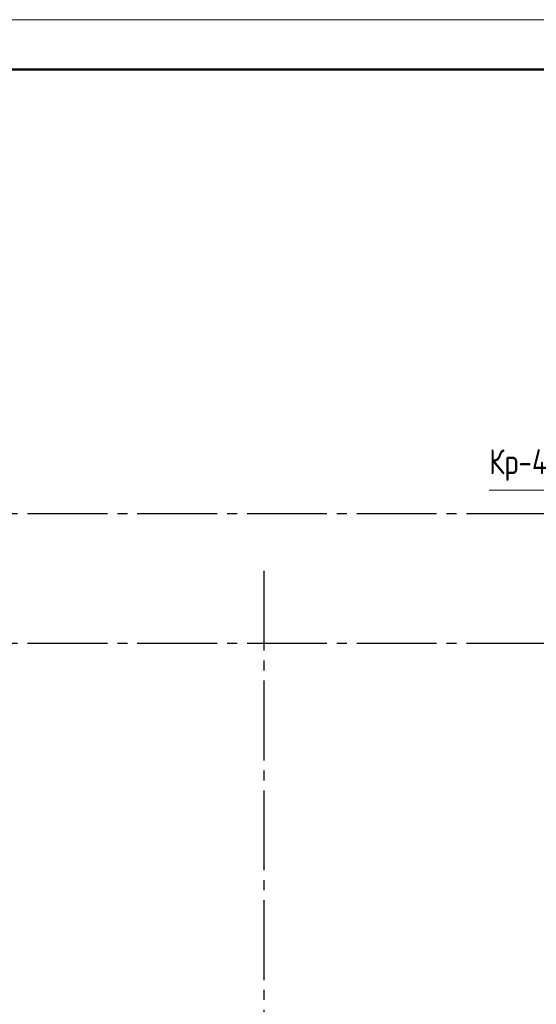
# Model space of a CAD drawing. Header units: millimetres. Extents: x 40580 to 1168286, y -220995 to 81020.
# Tile 80 of 194: x 320549 to 325729, y -108532 to -98668. Entities that reach past the tile are written whole.
import ezdxf

# ---------------------------------------------------------------- set-up
doc = ezdxf.new("R2010")
doc.units = ezdxf.units.MM
doc.linetypes.add('______5', pattern=[1100, 800, -100, 100, -100])
doc.linetypes.add('CENTER', pattern=[2, 1.25, -0.25, 0.25, -0.25])
for name, color, linetype, lineweight in [('Standard', 7, 'Continuous', 25), ('ОСИ', 7, 'CENTER', 15), ('Позиционная метка номер позиции', 7, 'Continuous', 13), ('Примечания', 7, 'Continuous', 13)]:
    doc.layers.add(name, color=color, linetype=linetype, lineweight=lineweight)
doc.styles.add('GOST 2.304', font='isocpeur.ttf', dxfattribs={"width": 0.8})

msp = doc.modelspace()

# ---------------------------------------------------------------- linework, layer by layer
at = {"layer": 'Standard', "color": 7, "linetype": 'Continuous', "lineweight": 13, "transparency": 33554687}
msp.add_lwpolyline([(299068.3, -128368.4), (341068.3, -128368.4), (341068.3, -98668.4), (299068.3, -98668.4), (299068.3, -128368.4)], close=True, dxfattribs=at)
at = {"layer": 'Standard', "color": 7, "linetype": 'Continuous', "lineweight": 50, "transparency": 33554687}
msp.add_lwpolyline([(301068.3, -99168.4), (340568.3, -99168.4), (340568.3, -127868.4), (301068.3, -127868.4), (301068.3, -99168.4)], close=True, dxfattribs=at)
at = {"layer": 'ОСИ', "color": 8, "linetype": '______5', "lineweight": -3, "transparency": 33554687}
for p, q in [((334628.3, -103618.4), (303168.3, -103618.4)), ((322998.3, -104188.4), (322998.3, -112918.4)), ((334628.3, -104918.4), (303168.3, -104918.4)), ((334628.3, -104918.4), (303168.3, -104918.4))]:
    msp.add_line(p, q, dxfattribs=at)
at = {"layer": 'Позиционная метка номер позиции', "color": 7, "linetype": 'Continuous', "lineweight": 13, "transparency": 33554687}
msp.add_line((333252.3, -103380.9), (325256, -103380.9), dxfattribs=at)
msp.add_lwpolyline([(326558.3, -103880.9), (326058.3, -103380.9), (325256, -103380.9)], dxfattribs=at)

# ---------------------------------------------------------------- texts
at = {"layer": 'Примечания', "color": 7, "linetype": 'Continuous', "lineweight": 25, "transparency": 33554687, "insert": (325256, -103289.2), "char_height": 250, "width": 728.949, "attachment_point": 7, "style": 'GOST 2.304'}
msp.add_mtext('Кр-4', dxfattribs=at)

doc.saveas('drawing.dxf')
